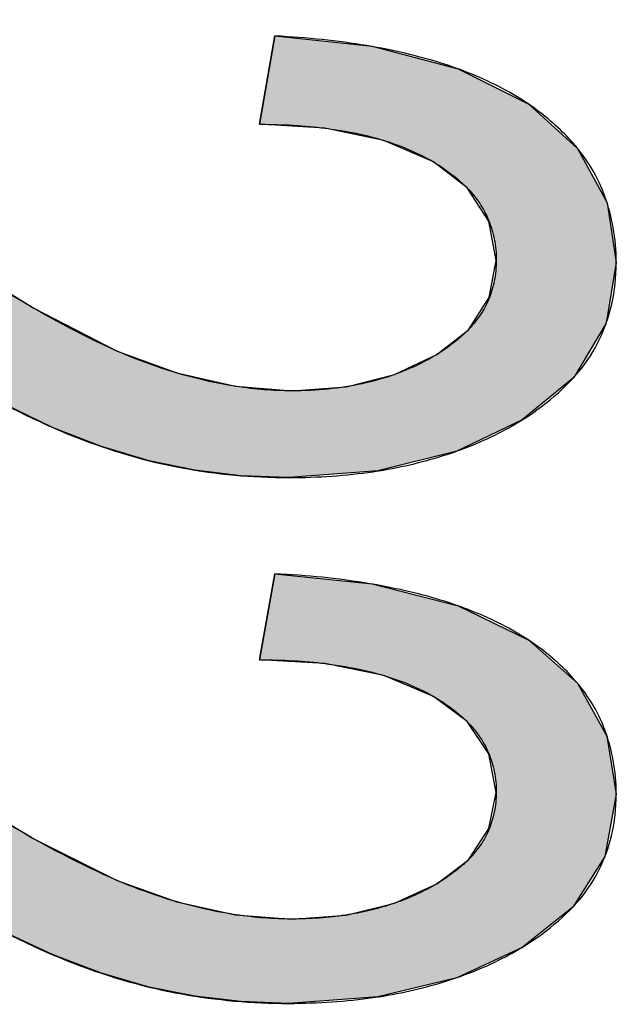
# Model space of a CAD drawing. Header units: millimetres. Extents: x -360 to -91, y -544 to -437.
# Tile 14 of 40: x -173.73 to -172.62, y -511.49 to -509.65. Entities that reach past the tile are written whole.
import ezdxf

# ---------------------------------------------------------------- set-up
doc = ezdxf.new("R2010")
doc.units = ezdxf.units.MM
doc.header["$LTSCALE"] = 16.335
doc.layers.get('0').update_dxf_attribs({"linetype": 'CONTINUOUS'})

msp = doc.modelspace()

# ---------------------------------------------------------------- hatches: boundary and pattern name
h = msp.add_hatch(color=256)
h.dxf.hatch_style = 1
h.paths.add_polyline_path([(-174.8294, -510.506), (-174.8294, -509.6509), (-174.7658, -509.6518), (-174.7031, -509.6577), (-174.7027, -509.6578), (-174.6413, -509.6689), (-174.5453, -509.6948), (-174.544, -509.6952), (-174.4469, -509.7303), (-174.3492, -509.7747), (-174.2376, -509.8366), (-174.1284, -509.9057), (-174.1268, -509.9068), (-174.0163, -509.9837), (-173.9928, -510.0006), (-173.9699, -510.0169), (-173.9472, -510.0329), (-173.9247, -510.0485), (-173.9023, -510.0638), (-173.8921, -510.0707), (-173.8621, -510.0917), (-173.8398, -510.1056), (-173.8292, -510.1126), (-173.8073, -510.1268), (-173.7856, -510.1406), (-173.7748, -510.1474), (-173.764, -510.1541), (-173.7532, -510.1607), (-173.7425, -510.1672), (-173.7317, -510.1737), (-173.721, -510.18), (-173.7103, -510.1863), (-173.7073, -510.1881), (-173.7056, -510.189), (-173.7019, -510.1911), (-173.6893, -510.1983), (-173.6767, -510.2053), (-173.6641, -510.2122), (-173.6515, -510.2189), (-173.6389, -510.2256), (-173.6263, -510.2321), (-173.6137, -510.2385), (-173.6011, -510.2448), (-173.5885, -510.251), (-173.5759, -510.257), (-173.5633, -510.263), (-173.5508, -510.2688), (-173.5404, -510.2732), (-173.5301, -510.2774), (-173.5198, -510.2816), (-173.5095, -510.2856), (-173.4992, -510.2894), (-173.489, -510.2931), (-173.4788, -510.2967), (-173.4686, -510.3002), (-173.4585, -510.3035), (-173.4484, -510.3067), (-173.4383, -510.3097), (-173.4283, -510.3126), (-173.4184, -510.3153), (-173.4085, -510.318), (-173.3986, -510.3204), (-173.3888, -510.3228), (-173.379, -510.325), (-173.3693, -510.3271), (-173.3595, -510.329), (-173.3498, -510.3309), (-173.3402, -510.3325), (-173.3306, -510.3341), (-173.3305, -510.3341), (-173.3292, -510.3343), (-173.3226, -510.3353), (-173.3159, -510.3362), (-173.3093, -510.3371), (-173.3027, -510.3379), (-173.2961, -510.3386), (-173.2896, -510.3393), (-173.2831, -510.3399), (-173.2766, -510.3404), (-173.2701, -510.3409), (-173.2636, -510.3413), (-173.2571, -510.3417), (-173.2507, -510.342), (-173.2443, -510.3422), (-173.2379, -510.3423), (-173.2315, -510.3424), (-173.2252, -510.3425), (-173.2165, -510.3424), (-173.2079, -510.3423), (-173.1993, -510.342), (-173.1909, -510.3417), (-173.1824, -510.3412), (-173.1741, -510.3406), (-173.1658, -510.34), (-173.1576, -510.3392), (-173.1494, -510.3383), (-173.1413, -510.3373), (-173.1333, -510.3362), (-173.1253, -510.335), (-173.1174, -510.3337), (-173.1096, -510.3323), (-173.1018, -510.3308), (-173.0941, -510.3292), (-173.0864, -510.3275), (-173.0788, -510.3257), (-173.0713, -510.3238), (-173.0639, -510.3217), (-173.0565, -510.3196), (-173.0492, -510.3174), (-173.042, -510.315), (-173.0348, -510.3126), (-173.0301, -510.3109), (-173.0254, -510.3091), (-173.0208, -510.3074), (-173.0162, -510.3055), (-173.0116, -510.3036), (-173.007, -510.3017), (-173.0025, -510.2997), (-172.998, -510.2977), (-172.9936, -510.2957), (-172.9892, -510.2935), (-172.9848, -510.2914), (-172.9804, -510.2892), (-172.9761, -510.2869), (-172.9718, -510.2846), (-172.9676, -510.2822), (-172.9634, -510.2799), (-172.9592, -510.2774), (-172.955, -510.2749), (-172.9515, -510.2728), (-172.9481, -510.2706), (-172.9447, -510.2684), (-172.9413, -510.2661), (-172.938, -510.2639), (-172.9348, -510.2616), (-172.9316, -510.2593), (-172.9285, -510.257), (-172.9254, -510.2546), (-172.9224, -510.2523), (-172.9194, -510.2499), (-172.9165, -510.2475), (-172.9137, -510.245), (-172.9109, -510.2426), (-172.9081, -510.2401), (-172.9055, -510.2376), (-172.9028, -510.2351), (-172.9003, -510.2326), (-172.8985, -510.2308), (-172.896, -510.2288), (-172.8947, -510.2268), (-172.8917, -510.2236), (-172.8889, -510.2204), (-172.8861, -510.2172), (-172.8834, -510.2139), (-172.8808, -510.2105), (-172.8783, -510.2072), (-172.8758, -510.2038), (-172.8735, -510.2003), (-172.8712, -510.1968), (-172.869, -510.1933), (-172.8669, -510.1897), (-172.8649, -510.186), (-172.863, -510.1823), (-172.8612, -510.1786), (-172.8595, -510.1748), (-172.8578, -510.1709), (-172.8563, -510.1669), (-172.8548, -510.1629), (-172.8534, -510.1587), (-172.8521, -510.1546), (-172.851, -510.1503), (-172.8499, -510.146), (-172.8489, -510.1417), (-172.8479, -510.1372), (-172.8471, -510.1327), (-172.8464, -510.1282), (-172.8458, -510.1236), (-172.8452, -510.119), (-172.8448, -510.1142), (-172.8444, -510.1095), (-172.8442, -510.1047), (-172.844, -510.0998), (-172.8441, -510.0947), (-172.8443, -510.0896), (-172.8446, -510.0846), (-172.845, -510.0797), (-172.8455, -510.0748), (-172.8462, -510.0699), (-172.8469, -510.0651), (-172.8478, -510.0604), (-172.8488, -510.0556), (-172.8499, -510.051), (-172.851, -510.0464), (-172.8523, -510.0418), (-172.8538, -510.0373), (-172.8553, -510.0329), (-172.8569, -510.0285), (-172.8585, -510.0244), (-172.8602, -510.0204), (-172.862, -510.0164), (-172.864, -510.0125), (-172.866, -510.0086), (-172.8681, -510.0047), (-172.8703, -510.0009), (-172.8726, -509.9972), (-172.875, -509.9934), (-172.8775, -509.9897), (-172.8801, -509.9861), (-172.8829, -509.9824), (-172.8857, -509.9788), (-172.8887, -509.9752), (-172.8917, -509.9717), (-172.8949, -509.9682), (-172.8978, -509.9651), (-172.8982, -509.9645), (-172.899, -509.9639), (-172.9003, -509.9625), (-172.9029, -509.9599), (-172.9056, -509.9573), (-172.9084, -509.9548), (-172.9112, -509.9522), (-172.9141, -509.9497), (-172.917, -509.9471), (-172.92, -509.9446), (-172.9231, -509.9421), (-172.9262, -509.9397), (-172.9294, -509.9372), (-172.9327, -509.9348), (-172.936, -509.9323), (-172.9394, -509.9299), (-172.9429, -509.9275), (-172.9464, -509.9252), (-172.9499, -509.9228), (-172.9536, -509.9205), (-172.9573, -509.9182), (-172.961, -509.9159), (-172.9674, -509.9123), (-172.9739, -509.9087), (-172.9804, -509.9053), (-172.9871, -509.902), (-172.9939, -509.8987), (-173.0007, -509.8956), (-173.0077, -509.8926), (-173.0148, -509.8896), (-173.022, -509.8868), (-173.0293, -509.884), (-173.0367, -509.8814), (-173.0443, -509.8788), (-173.0519, -509.8764), (-173.0597, -509.874), (-173.0675, -509.8718), (-173.0755, -509.8696), (-173.0836, -509.8676), (-173.0917, -509.8656), (-173.1, -509.8638), (-173.1084, -509.862), (-173.1169, -509.8603), (-173.1255, -509.8587), (-173.1341, -509.8573), (-173.1429, -509.8559), (-173.1517, -509.8546), (-173.1607, -509.8533), (-173.1632, -509.853), (-173.1635, -509.853), (-173.1637, -509.853), (-173.1704, -509.8521), (-173.1777, -509.8513), (-173.185, -509.8505), (-173.1923, -509.8498), (-173.1998, -509.8492), (-173.2072, -509.8486), (-173.2148, -509.848), (-173.2224, -509.8476), (-173.23, -509.8471), (-173.2377, -509.8468), (-173.2455, -509.8465), (-173.2533, -509.8462), (-173.2612, -509.846), (-173.2691, -509.8459), (-173.2771, -509.8458), (-173.2852, -509.8458), (-173.2567, -509.6812), (-173.086, -509.6992), (-173.0797, -509.7003), (-173.0734, -509.7014), (-173.0671, -509.7025), (-172.9175, -509.7418), (-172.9139, -509.7431), (-172.7836, -509.8083), (-172.6929, -509.8905), (-172.6925, -509.891), (-172.6377, -509.9922), (-172.6204, -510.1033), (-172.6393, -510.2165), (-172.6394, -510.2166), (-172.6996, -510.3174), (-172.796, -510.3968), (-172.9153, -510.4539), (-172.9171, -510.4546), (-172.9208, -510.4559), (-173.0648, -510.4918), (-173.0652, -510.4919), (-173.2312, -510.5042), (-173.3199, -510.5007), (-173.406, -510.4903), (-173.4062, -510.4902), (-173.4909, -510.473), (-173.5797, -510.4466), (-173.5802, -510.4463), (-173.6693, -510.4115), (-173.67, -510.4112), (-173.7597, -510.3681), (-173.8881, -510.2943), (-174.0138, -510.2145), (-174.016, -510.213), (-174.1445, -510.1258), (-174.1946, -510.091), (-174.2376, -510.0611), (-174.2677, -510.0409), (-174.2936, -510.0234), (-174.3128, -510.0105), (-174.3255, -510.0021), (-174.3305, -509.9988), (-174.3328, -509.9974), (-174.3359, -509.9953), (-174.3537, -509.9838), (-174.3715, -509.9726), (-174.3891, -509.9616), (-174.4065, -509.9509), (-174.4238, -509.9404), (-174.4316, -509.9361), (-174.4394, -509.9319), (-174.4472, -509.9277), (-174.4551, -509.9236), (-174.463, -509.9196), (-174.4709, -509.9157), (-174.4789, -509.9118), (-174.4869, -509.908), (-174.4949, -509.9043), (-174.503, -509.9006), (-174.5111, -509.897), (-174.5193, -509.8934), (-174.5275, -509.8899), (-174.5359, -509.8865), (-174.5443, -509.8831), (-174.5527, -509.8798), (-174.5612, -509.8765), (-174.5698, -509.8733), (-174.5698, -510.506)])
h.paths.add_polyline_path([(-174.8294, -511.4859), (-174.8294, -510.654), (-174.7658, -510.6549), (-174.7031, -510.6607), (-174.7027, -510.6608), (-174.6413, -510.6716), (-174.5453, -510.6968), (-174.544, -510.6972), (-174.4469, -510.7314), (-174.3492, -510.7746), (-174.2376, -510.8349), (-174.1284, -510.9021), (-174.1268, -510.9031), (-174.0163, -510.978), (-173.9928, -510.9945), (-173.9698, -511.0104), (-173.947, -511.0259), (-173.9244, -511.0412), (-173.902, -511.0561), (-173.8918, -511.0628), (-173.8621, -511.083), (-173.84, -511.0964), (-173.8294, -511.1032), (-173.8074, -511.1171), (-173.7857, -511.1306), (-173.7748, -511.1372), (-173.764, -511.1437), (-173.7533, -511.1502), (-173.7425, -511.1565), (-173.7317, -511.1628), (-173.721, -511.169), (-173.7102, -511.1751), (-173.7073, -511.1768), (-173.7056, -511.1777), (-173.7019, -511.1798), (-173.6893, -511.1867), (-173.6767, -511.1935), (-173.6641, -511.2002), (-173.6515, -511.2068), (-173.6389, -511.2133), (-173.6263, -511.2196), (-173.6137, -511.2259), (-173.6011, -511.232), (-173.5885, -511.238), (-173.5759, -511.2439), (-173.5633, -511.2496), (-173.5508, -511.2553), (-173.5404, -511.2595), (-173.5301, -511.2637), (-173.5198, -511.2677), (-173.5095, -511.2716), (-173.4992, -511.2753), (-173.489, -511.279), (-173.4788, -511.2825), (-173.4686, -511.2858), (-173.4585, -511.289), (-173.4484, -511.2921), (-173.4383, -511.2951), (-173.4283, -511.2979), (-173.4184, -511.3006), (-173.4085, -511.3031), (-173.3986, -511.3055), (-173.3888, -511.3078), (-173.379, -511.3099), (-173.3693, -511.312), (-173.3595, -511.3139), (-173.3498, -511.3156), (-173.3402, -511.3173), (-173.3306, -511.3188), (-173.3305, -511.3188), (-173.3292, -511.319), (-173.3226, -511.32), (-173.3159, -511.3209), (-173.3093, -511.3217), (-173.3027, -511.3225), (-173.2961, -511.3232), (-173.2896, -511.3238), (-173.2831, -511.3244), (-173.2766, -511.325), (-173.2701, -511.3254), (-173.2636, -511.3258), (-173.2571, -511.3262), (-173.2507, -511.3264), (-173.2443, -511.3266), (-173.2379, -511.3268), (-173.2315, -511.3269), (-173.2252, -511.3269), (-173.2186, -511.3269), (-173.2122, -511.3268), (-173.2057, -511.3267), (-173.1993, -511.3265), (-173.193, -511.3262), (-173.1866, -511.3259), (-173.1803, -511.3256), (-173.1741, -511.3251), (-173.1679, -511.3247), (-173.1617, -511.3241), (-173.1555, -511.3235), (-173.1494, -511.3229), (-173.1433, -511.3222), (-173.1373, -511.3214), (-173.1313, -511.3206), (-173.1253, -511.3196), (-173.124, -511.3195), (-173.1187, -511.3187), (-173.1132, -511.3177), (-173.1078, -511.3168), (-173.1023, -511.3157), (-173.0969, -511.3147), (-173.0916, -511.3135), (-173.0862, -511.3124), (-173.0809, -511.3111), (-173.0757, -511.3099), (-173.0704, -511.3085), (-173.0653, -511.3072), (-173.0601, -511.3057), (-173.055, -511.3043), (-173.0499, -511.3027), (-173.0448, -511.3012), (-173.0398, -511.2995), (-173.0348, -511.2979), (-173.0338, -511.2975), (-173.0289, -511.2958), (-173.0241, -511.294), (-173.0192, -511.2922), (-173.0144, -511.2903), (-173.0096, -511.2884), (-173.0048, -511.2864), (-173.0001, -511.2844), (-172.9955, -511.2823), (-172.9908, -511.2801), (-172.9862, -511.2779), (-172.9817, -511.2757), (-172.9771, -511.2734), (-172.9726, -511.2711), (-172.9682, -511.2687), (-172.9638, -511.2663), (-172.9594, -511.2638), (-172.955, -511.2612), (-172.9515, -511.2591), (-172.9481, -511.257), (-172.9447, -511.2549), (-172.9413, -511.2527), (-172.938, -511.2505), (-172.9348, -511.2483), (-172.9316, -511.2461), (-172.9285, -511.2438), (-172.9254, -511.2415), (-172.9224, -511.2392), (-172.9194, -511.2369), (-172.9165, -511.2345), (-172.9137, -511.2322), (-172.9109, -511.2298), (-172.9081, -511.2274), (-172.9055, -511.225), (-172.9028, -511.2225), (-172.9003, -511.2201), (-172.8988, -511.2187), (-172.8961, -511.2166), (-172.8947, -511.2145), (-172.8918, -511.2114), (-172.8889, -511.2083), (-172.8861, -511.2051), (-172.8834, -511.2019), (-172.8808, -511.1987), (-172.8783, -511.1954), (-172.8758, -511.1921), (-172.8735, -511.1887), (-172.8712, -511.1853), (-172.869, -511.1819), (-172.8669, -511.1784), (-172.8649, -511.1748), (-172.863, -511.1712), (-172.8612, -511.1676), (-172.8595, -511.1639), (-172.8578, -511.1601), (-172.8563, -511.1562), (-172.8548, -511.1523), (-172.8534, -511.1483), (-172.8521, -511.1442), (-172.851, -511.1401), (-172.8499, -511.1359), (-172.8489, -511.1316), (-172.8479, -511.1273), (-172.8471, -511.123), (-172.8464, -511.1186), (-172.8458, -511.1141), (-172.8452, -511.1096), (-172.8448, -511.105), (-172.8444, -511.1004), (-172.8442, -511.0957), (-172.844, -511.0909), (-172.8441, -511.086), (-172.8443, -511.0811), (-172.8446, -511.0762), (-172.845, -511.0714), (-172.8455, -511.0666), (-172.8462, -511.0619), (-172.8469, -511.0572), (-172.8478, -511.0526), (-172.8488, -511.048), (-172.8499, -511.0435), (-172.851, -511.039), (-172.8523, -511.0345), (-172.8538, -511.0302), (-172.8553, -511.0258), (-172.8569, -511.0216), (-172.8586, -511.0173), (-172.8605, -511.0132), (-172.8624, -511.0091), (-172.8645, -511.005), (-172.8666, -511.001), (-172.8689, -510.997), (-172.8713, -510.993), (-172.8739, -510.9891), (-172.8765, -510.9853), (-172.8792, -510.9815), (-172.8821, -510.9777), (-172.8851, -510.9739), (-172.8883, -510.9702), (-172.8915, -510.9665), (-172.8949, -510.9629), (-172.8971, -510.9606), (-172.8978, -510.9599), (-172.8983, -510.9591), (-172.8993, -510.9584), (-172.9019, -510.9559), (-172.9044, -510.9534), (-172.9071, -510.951), (-172.9098, -510.9486), (-172.9125, -510.9462), (-172.9153, -510.9438), (-172.9182, -510.9414), (-172.9212, -510.9391), (-172.9242, -510.9367), (-172.9272, -510.9344), (-172.9303, -510.9321), (-172.9335, -510.9298), (-172.9367, -510.9275), (-172.94, -510.9252), (-172.9434, -510.923), (-172.9468, -510.9207), (-172.9503, -510.9185), (-172.9538, -510.9163), (-172.9574, -510.9141), (-172.961, -510.912), (-172.9674, -510.9085), (-172.9739, -510.905), (-172.9804, -510.9017), (-172.9871, -510.8985), (-172.9939, -510.8953), (-173.0007, -510.8923), (-173.0077, -510.8893), (-173.0148, -510.8864), (-173.022, -510.8837), (-173.0293, -510.881), (-173.0367, -510.8784), (-173.0443, -510.8759), (-173.0519, -510.8736), (-173.0597, -510.8713), (-173.0675, -510.8691), (-173.0755, -510.867), (-173.0836, -510.865), (-173.0917, -510.8631), (-173.1, -510.8613), (-173.1084, -510.8595), (-173.1169, -510.8579), (-173.1255, -510.8564), (-173.1341, -510.8549), (-173.1429, -510.8536), (-173.1517, -510.8523), (-173.1607, -510.8511), (-173.1632, -510.8508), (-173.1635, -510.8507), (-173.1638, -510.8507), (-173.1703, -510.85), (-173.1776, -510.8491), (-173.1849, -510.8484), (-173.1923, -510.8477), (-173.1997, -510.8471), (-173.2072, -510.8465), (-173.2147, -510.846), (-173.2223, -510.8455), (-173.23, -510.8451), (-173.2377, -510.8447), (-173.2454, -510.8444), (-173.2533, -510.8442), (-173.2612, -510.844), (-173.2691, -510.8439), (-173.2771, -510.8438), (-173.2852, -510.8438), (-173.2567, -510.6835), (-173.0865, -510.701), (-173.08, -510.702), (-173.0735, -510.7031), (-173.0667, -510.7043), (-172.9176, -510.7425), (-172.9138, -510.7438), (-172.7836, -510.8073), (-172.6932, -510.8869), (-172.6924, -510.8879), (-172.6378, -510.9862), (-172.6204, -511.0944), (-172.6417, -511.2106), (-172.7015, -511.3047), (-172.796, -511.3797), (-172.915, -511.4352), (-172.9171, -511.4359), (-172.9212, -511.4373), (-173.0647, -511.4721), (-173.0654, -511.4722), (-173.2312, -511.4842), (-173.3199, -511.4807), (-173.406, -511.4706), (-173.4062, -511.4706), (-173.4909, -511.4538), (-173.5797, -511.4281), (-173.5802, -511.4279), (-173.6693, -511.394), (-173.67, -511.3937), (-173.7597, -511.3518), (-173.8881, -511.2801), (-174.0138, -511.2025), (-174.016, -511.201), (-174.1445, -511.1162), (-174.1944, -511.0825), (-174.2376, -511.0533), (-174.2677, -511.0337), (-174.2936, -511.0166), (-174.3128, -511.0041), (-174.3255, -510.9959), (-174.3305, -510.9927), (-174.3328, -510.9913), (-174.3359, -510.9893), (-174.3537, -510.9781), (-174.3715, -510.9672), (-174.3891, -510.9565), (-174.4065, -510.9461), (-174.4238, -510.9359), (-174.4316, -510.9317), (-174.4394, -510.9276), (-174.4472, -510.9235), (-174.4551, -510.9195), (-174.463, -510.9156), (-174.4709, -510.9118), (-174.4789, -510.908), (-174.4869, -510.9043), (-174.4949, -510.9007), (-174.503, -510.8971), (-174.5111, -510.8936), (-174.5193, -510.8901), (-174.5275, -510.8867), (-174.5359, -510.8834), (-174.5443, -510.8801), (-174.5527, -510.8769), (-174.5612, -510.8737), (-174.5698, -510.8706), (-174.5698, -511.4859)])
h.paths.add_polyline_path([(-173.8918, -511.0628), (-173.8762, -511.0731), (-173.8543, -511.0873), (-173.84, -511.0964), (-173.8621, -511.083)])

# ---------------------------------------------------------------- linework, layer by layer
at = {"color": 7, "linetype": 'Continuous'}
for p, q in [((-173.2852, -509.8458), (-173.2567, -509.6812)), ((-173.2567, -509.6812), (-173.2852, -509.8458)), ((-173.0797, -509.7003), (-173.086, -509.6992)), ((-173.0734, -509.7014), (-173.0797, -509.7003)), ((-173.0669, -509.7025), (-173.0734, -509.7014)), ((-173.2852, -510.8438), (-173.2567, -510.6835)), ((-173.2567, -510.6835), (-173.2852, -510.8438)), ((-173.08, -510.702), (-173.0865, -510.701)), ((-173.0735, -510.7031), (-173.08, -510.702)), ((-173.0665, -510.7044), (-173.0735, -510.7031)), ((-172.7836, -510.8073), (-172.6926, -510.8874))]:
    msp.add_line(p, q, dxfattribs=at)
for points in [[(-173.2567, -509.6812), (-173.0755, -509.7003), (-172.9153, -509.7424), (-172.7836, -509.8083)], [(-173.086, -509.6992), (-173.096, -509.6975), (-173.1061, -509.696), (-173.1163, -509.6945), (-173.1265, -509.693), (-173.1369, -509.6917), (-173.1473, -509.6904), (-173.1579, -509.6891), (-173.1685, -509.688), (-173.1792, -509.6869), (-173.19, -509.6859), (-173.2009, -509.6849), (-173.2119, -509.684), (-173.2229, -509.6832), (-173.2341, -509.6825), (-173.2453, -509.6818), (-173.2567, -509.6812)], [(-172.9175, -509.7418), (-172.9251, -509.7391), (-172.9328, -509.7365), (-172.9406, -509.7339), (-172.9484, -509.7314), (-172.9564, -509.7289), (-172.9644, -509.7266), (-172.9725, -509.7242), (-172.9807, -509.722), (-172.989, -509.7198), (-172.9973, -509.7176), (-173.0057, -509.7155), (-173.0142, -509.7135), (-173.0228, -509.7115), (-173.0315, -509.7096), (-173.0402, -509.7078), (-173.049, -509.706), (-173.0579, -509.7042), (-173.0669, -509.7025)], [(-172.7836, -509.8083), (-172.7896, -509.8043), (-172.7956, -509.8005), (-172.8018, -509.7966), (-172.808, -509.7929), (-172.8143, -509.7892), (-172.8207, -509.7855), (-172.8272, -509.782), (-172.8338, -509.7784), (-172.8404, -509.775), (-172.8471, -509.7716), (-172.854, -509.7683), (-172.8609, -509.765), (-172.8679, -509.7618), (-172.8749, -509.7587), (-172.8821, -509.7556), (-172.8894, -509.7526), (-172.8967, -509.7496), (-172.9041, -509.7467), (-172.9116, -509.7439), (-172.9175, -509.7418)], [(-172.7836, -509.8083), (-172.6926, -509.8907), (-172.6377, -509.9922), (-172.6204, -510.1033)], [(-172.693, -509.8904), (-172.6966, -509.886), (-172.7003, -509.8817), (-172.7041, -509.8773), (-172.708, -509.873), (-172.7121, -509.8688), (-172.7162, -509.8645), (-172.7204, -509.8603), (-172.7247, -509.8561), (-172.7291, -509.852), (-172.7335, -509.8478), (-172.7381, -509.8437), (-172.7428, -509.8397), (-172.7476, -509.8356), (-172.7524, -509.8316), (-172.7574, -509.8277), (-172.7625, -509.8237), (-172.7676, -509.8198), (-172.7728, -509.8159), (-172.7782, -509.8121), (-172.7836, -509.8083)], [(-173.2852, -509.8458), (-173.2771, -509.8458), (-173.2691, -509.8459), (-173.2612, -509.846), (-173.2533, -509.8462), (-173.2455, -509.8465), (-173.2377, -509.8468), (-173.23, -509.8471), (-173.2224, -509.8476), (-173.2148, -509.848), (-173.2072, -509.8486), (-173.1998, -509.8492), (-173.1923, -509.8498), (-173.185, -509.8505), (-173.1777, -509.8513), (-173.1704, -509.8521), (-173.1632, -509.853)], [(-172.961, -509.9159), (-173.0537, -509.8759), (-173.1635, -509.853), (-173.2852, -509.8458)], [(-173.1632, -509.853), (-173.1607, -509.8533), (-173.1517, -509.8546), (-173.1429, -509.8559), (-173.1341, -509.8573), (-173.1255, -509.8587), (-173.1169, -509.8603), (-173.1084, -509.862), (-173.1, -509.8638), (-173.0917, -509.8656), (-173.0836, -509.8676), (-173.0755, -509.8696), (-173.0675, -509.8718), (-173.0597, -509.874), (-173.0519, -509.8764), (-173.0443, -509.8788), (-173.0367, -509.8814), (-173.0293, -509.884), (-173.022, -509.8868), (-173.0148, -509.8896), (-173.0077, -509.8926), (-173.0007, -509.8956), (-172.9939, -509.8987), (-172.9871, -509.902), (-172.9804, -509.9053), (-172.9739, -509.9087), (-172.9674, -509.9123), (-172.961, -509.9159)], [(-172.6204, -510.1033), (-172.6206, -510.095), (-172.6209, -510.0867), (-172.6214, -510.0785), (-172.622, -510.0704), (-172.6228, -510.0623), (-172.6238, -510.0544), (-172.6249, -510.0466), (-172.6261, -510.0388), (-172.6276, -510.0312), (-172.6291, -510.0236), (-172.6308, -510.0161), (-172.6327, -510.0088), (-172.6347, -510.0015), (-172.6368, -509.9943), (-172.6391, -509.9872), (-172.6416, -509.9803), (-172.6441, -509.9734), (-172.6469, -509.9666), (-172.6498, -509.9599), (-172.6528, -509.9533), (-172.656, -509.9468), (-172.6594, -509.9404), (-172.6629, -509.934), (-172.6666, -509.9277), (-172.6704, -509.9215), (-172.6745, -509.9154), (-172.6786, -509.9093), (-172.683, -509.9032), (-172.6875, -509.8972), (-172.6922, -509.8913), (-172.693, -509.8904)], [(-172.961, -509.9159), (-172.9573, -509.9182), (-172.9536, -509.9205), (-172.9499, -509.9228), (-172.9464, -509.9252), (-172.9429, -509.9275), (-172.9394, -509.9299), (-172.936, -509.9323), (-172.9327, -509.9348), (-172.9294, -509.9372), (-172.9262, -509.9397), (-172.9231, -509.9421), (-172.92, -509.9446), (-172.917, -509.9471), (-172.9141, -509.9497), (-172.9112, -509.9522), (-172.9084, -509.9548), (-172.9056, -509.9573), (-172.9029, -509.9599), (-172.9003, -509.9625), (-172.8978, -509.9652)], [(-172.844, -510.0998), (-172.8581, -510.0262), (-172.8982, -509.9645), (-172.961, -509.9159)], [(-172.8978, -509.9652), (-172.8949, -509.9682), (-172.8917, -509.9717), (-172.8887, -509.9752), (-172.8857, -509.9788), (-172.8829, -509.9824), (-172.8801, -509.9861), (-172.8775, -509.9897), (-172.875, -509.9934), (-172.8726, -509.9972), (-172.8703, -510.0009), (-172.8681, -510.0047), (-172.866, -510.0086), (-172.864, -510.0125), (-172.862, -510.0164), (-172.8602, -510.0204), (-172.8585, -510.0244), (-172.8569, -510.0285), (-172.8553, -510.0329), (-172.8538, -510.0373), (-172.8523, -510.0418), (-172.851, -510.0464), (-172.8499, -510.051), (-172.8488, -510.0556), (-172.8478, -510.0604), (-172.8469, -510.0651), (-172.8462, -510.0699), (-172.8455, -510.0748), (-172.845, -510.0797), (-172.8446, -510.0846), (-172.8443, -510.0896), (-172.8441, -510.0947), (-172.844, -510.0998)], [(-174.0163, -509.9837), (-173.8621, -510.0917), (-173.7073, -510.1881), (-173.5508, -510.2688)], [(-172.955, -510.2749), (-172.896, -510.2288), (-172.8576, -510.1687), (-172.844, -510.0998)], [(-172.844, -510.0998), (-172.8442, -510.1047), (-172.8444, -510.1095), (-172.8448, -510.1142), (-172.8452, -510.119), (-172.8458, -510.1236), (-172.8464, -510.1282), (-172.8471, -510.1327), (-172.8479, -510.1372), (-172.8489, -510.1417), (-172.8499, -510.146), (-172.851, -510.1503), (-172.8521, -510.1546), (-172.8534, -510.1587), (-172.8548, -510.1629), (-172.8563, -510.1669), (-172.8578, -510.1709), (-172.8595, -510.1748), (-172.8612, -510.1786), (-172.863, -510.1823), (-172.8649, -510.186), (-172.8669, -510.1897), (-172.869, -510.1933), (-172.8712, -510.1968), (-172.8735, -510.2003), (-172.8758, -510.2038), (-172.8783, -510.2072), (-172.8808, -510.2105), (-172.8834, -510.2139), (-172.8861, -510.2172), (-172.8889, -510.2204), (-172.8917, -510.2236), (-172.8947, -510.2268)], [(-172.6204, -510.1033), (-172.6394, -510.2166), (-172.6996, -510.3174), (-172.796, -510.3968)], [(-172.796, -510.3968), (-172.7866, -510.3907), (-172.7775, -510.3845), (-172.7686, -510.3782), (-172.76, -510.3719), (-172.7517, -510.3655), (-172.7436, -510.3591), (-172.7359, -510.3526), (-172.7283, -510.346), (-172.7211, -510.3394), (-172.7142, -510.3327), (-172.7075, -510.3259), (-172.7011, -510.3191), (-172.695, -510.3123), (-172.6892, -510.3054), (-172.6836, -510.2984), (-172.6784, -510.2914), (-172.6734, -510.2843), (-172.6686, -510.2771), (-172.6642, -510.2698), (-172.6599, -510.2625), (-172.6559, -510.2551), (-172.6522, -510.2476), (-172.6486, -510.24), (-172.6453, -510.2323), (-172.6422, -510.2244), (-172.6393, -510.2165), (-172.6364, -510.2078), (-172.6337, -510.1989), (-172.6312, -510.1899), (-172.629, -510.1808), (-172.6271, -510.1716), (-172.6253, -510.1622), (-172.6239, -510.1527), (-172.6227, -510.143), (-172.6217, -510.1333), (-172.621, -510.1234), (-172.6206, -510.1134), (-172.6204, -510.1033)], [(-173.7103, -510.1863), (-173.721, -510.18), (-173.7317, -510.1737), (-173.7425, -510.1672), (-173.7532, -510.1607), (-173.764, -510.1541), (-173.7748, -510.1474), (-173.7856, -510.1406)], [(-173.5508, -510.2688), (-173.5633, -510.263), (-173.5759, -510.257), (-173.5885, -510.251), (-173.6011, -510.2448), (-173.6137, -510.2385), (-173.6263, -510.2321), (-173.6389, -510.2256), (-173.6515, -510.2189), (-173.6641, -510.2122), (-173.6767, -510.2053), (-173.6893, -510.1983), (-173.7019, -510.1911), (-173.7103, -510.1863)], [(-172.8947, -510.2268), (-172.8953, -510.2275), (-172.8977, -510.23), (-172.9003, -510.2326), (-172.9028, -510.2351), (-172.9055, -510.2376), (-172.9081, -510.2401), (-172.9109, -510.2426), (-172.9137, -510.245), (-172.9165, -510.2475), (-172.9194, -510.2499), (-172.9224, -510.2523), (-172.9254, -510.2546), (-172.9285, -510.257), (-172.9316, -510.2593), (-172.9348, -510.2616), (-172.938, -510.2639), (-172.9413, -510.2661), (-172.9447, -510.2684), (-172.9481, -510.2706), (-172.9515, -510.2728), (-172.955, -510.2749)], [(-173.3306, -510.3341), (-173.3402, -510.3325), (-173.3498, -510.3309), (-173.3595, -510.329), (-173.3693, -510.3271), (-173.379, -510.325), (-173.3888, -510.3228), (-173.3986, -510.3204), (-173.4085, -510.318), (-173.4184, -510.3153), (-173.4283, -510.3126), (-173.4383, -510.3097), (-173.4484, -510.3067), (-173.4585, -510.3035), (-173.4686, -510.3002), (-173.4788, -510.2967), (-173.489, -510.2931), (-173.4992, -510.2894), (-173.5095, -510.2856), (-173.5198, -510.2816), (-173.5301, -510.2774), (-173.5404, -510.2732), (-173.5508, -510.2688)], [(-173.5508, -510.2688), (-173.4397, -510.3093), (-173.3304, -510.3341), (-173.2252, -510.3425)], [(-173.2252, -510.3425), (-173.1241, -510.3348), (-173.0338, -510.3122), (-172.955, -510.2749)], [(-172.955, -510.2749), (-172.9592, -510.2774), (-172.9634, -510.2799), (-172.9676, -510.2822), (-172.9718, -510.2846), (-172.9761, -510.2869), (-172.9804, -510.2892), (-172.9848, -510.2914), (-172.9892, -510.2935), (-172.9936, -510.2957), (-172.998, -510.2977), (-173.0025, -510.2997), (-173.007, -510.3017), (-173.0116, -510.3036), (-173.0162, -510.3055), (-173.0208, -510.3074), (-173.0254, -510.3091), (-173.0301, -510.3109), (-173.0348, -510.3126)], [(-173.0348, -510.3126), (-173.042, -510.315), (-173.0492, -510.3174), (-173.0565, -510.3196), (-173.0639, -510.3217), (-173.0713, -510.3238), (-173.0788, -510.3257), (-173.0864, -510.3275), (-173.0941, -510.3292), (-173.1018, -510.3308), (-173.1096, -510.3323), (-173.1174, -510.3337), (-173.1253, -510.335), (-173.1333, -510.3362), (-173.1413, -510.3373), (-173.1494, -510.3383), (-173.1576, -510.3392), (-173.1658, -510.34), (-173.1741, -510.3406), (-173.1824, -510.3412), (-173.1909, -510.3417), (-173.1993, -510.342), (-173.2079, -510.3423), (-173.2165, -510.3424), (-173.2252, -510.3425)], [(-173.2252, -510.3425), (-173.2315, -510.3424), (-173.2379, -510.3423), (-173.2443, -510.3422), (-173.2507, -510.342), (-173.2571, -510.3417), (-173.2636, -510.3413), (-173.2701, -510.3409), (-173.2766, -510.3404), (-173.2831, -510.3399), (-173.2896, -510.3393), (-173.2961, -510.3386), (-173.3027, -510.3379), (-173.3093, -510.3371), (-173.3159, -510.3362), (-173.3226, -510.3353), (-173.3292, -510.3343), (-173.3306, -510.3341)], [(-173.4909, -510.473), (-173.5802, -510.4463), (-173.67, -510.4112), (-173.7597, -510.3681)], [(-173.7597, -510.3681), (-173.7468, -510.3748), (-173.7338, -510.3813), (-173.7209, -510.3877), (-173.708, -510.3939), (-173.6951, -510.3999), (-173.6822, -510.4058), (-173.6693, -510.4115), (-173.6565, -510.417), (-173.6436, -510.4224), (-173.6308, -510.4276), (-173.618, -510.4326), (-173.6052, -510.4374), (-173.5925, -510.4421), (-173.5797, -510.4466), (-173.567, -510.4509), (-173.5543, -510.455), (-173.5416, -510.459), (-173.5289, -510.4627), (-173.5162, -510.4663), (-173.5035, -510.4697), (-173.4909, -510.473)], [(-172.796, -510.3968), (-172.9178, -510.4551), (-173.0651, -510.4919), (-173.2312, -510.5042)], [(-172.921, -510.456), (-172.9171, -510.4546), (-172.9097, -510.4519), (-172.9024, -510.4491), (-172.8951, -510.4463), (-172.888, -510.4435), (-172.8809, -510.4406), (-172.8739, -510.4376), (-172.867, -510.4345), (-172.8601, -510.4314), (-172.8534, -510.4282), (-172.8467, -510.425), (-172.8401, -510.4217), (-172.8336, -510.4183), (-172.8271, -510.4149), (-172.8207, -510.4114), (-172.8144, -510.4078), (-172.8082, -510.4042), (-172.802, -510.4005), (-172.796, -510.3968)], [(-173.0648, -510.4918), (-173.0631, -510.4915), (-173.0546, -510.4901), (-173.0462, -510.4887), (-173.0379, -510.4871), (-173.0296, -510.4855), (-173.0214, -510.4838), (-173.0133, -510.4821), (-173.0052, -510.4803), (-172.9972, -510.4784), (-172.9893, -510.4764), (-172.9814, -510.4744), (-172.9736, -510.4723), (-172.9659, -510.4702), (-172.9582, -510.4679), (-172.9506, -510.4657), (-172.9431, -510.4633), (-172.9356, -510.4609), (-172.9283, -510.4585), (-172.921, -510.456)], [(-173.2312, -510.5042), (-173.3199, -510.5007), (-173.4062, -510.4902), (-173.4909, -510.473)], [(-173.4909, -510.473), (-173.4789, -510.4759), (-173.4668, -510.4786), (-173.4547, -510.4812), (-173.4425, -510.4837), (-173.4304, -510.486), (-173.4182, -510.4882), (-173.406, -510.4903), (-173.3938, -510.4922), (-173.3816, -510.494), (-173.3693, -510.4956), (-173.357, -510.4971), (-173.3447, -510.4984), (-173.3323, -510.4996), (-173.3198, -510.5007), (-173.3073, -510.5016), (-173.2948, -510.5024), (-173.2821, -510.5031), (-173.2695, -510.5036), (-173.2568, -510.5039), (-173.244, -510.5041), (-173.2312, -510.5042)], [(-173.2312, -510.5042), (-173.2208, -510.5042), (-173.2105, -510.504), (-173.2002, -510.5038), (-173.1901, -510.5035), (-173.18, -510.5031), (-173.17, -510.5026), (-173.1601, -510.502), (-173.1502, -510.5014), (-173.1404, -510.5007), (-173.1307, -510.4998), (-173.1211, -510.499), (-173.1115, -510.498), (-173.102, -510.4969), (-173.0926, -510.4958), (-173.0833, -510.4945), (-173.074, -510.4932), (-173.0648, -510.4918)], [(-173.2567, -510.6835), (-173.0755, -510.7021), (-172.9153, -510.7431), (-172.7836, -510.8073)], [(-173.0865, -510.701), (-173.0964, -510.6994), (-173.1065, -510.6979), (-173.1167, -510.6964), (-173.1269, -510.695), (-173.1372, -510.6937), (-173.1476, -510.6924), (-173.1581, -510.6912), (-173.1687, -510.6901), (-173.1794, -510.6891), (-173.1902, -510.6881), (-173.201, -510.6871), (-173.212, -510.6863), (-173.223, -510.6855), (-173.2341, -510.6848), (-173.2454, -510.6841), (-173.2567, -510.6835)], [(-172.9176, -510.7425), (-172.9251, -510.7399), (-172.9328, -510.7373), (-172.9406, -510.7348), (-172.9484, -510.7324), (-172.9563, -510.73), (-172.9643, -510.7277), (-172.9724, -510.7255), (-172.9806, -510.7233), (-172.9888, -510.7211), (-172.9971, -510.719), (-173.0055, -510.717), (-173.014, -510.715), (-173.0226, -510.7131), (-173.0312, -510.7113), (-173.0399, -510.7095), (-173.0487, -510.7077), (-173.0575, -510.706), (-173.0665, -510.7044)], [(-172.7836, -510.8073), (-172.7896, -510.8034), (-172.7956, -510.7997), (-172.8018, -510.7959), (-172.808, -510.7923), (-172.8143, -510.7887), (-172.8207, -510.7851), (-172.8272, -510.7816), (-172.8338, -510.7782), (-172.8404, -510.7749), (-172.8471, -510.7716), (-172.854, -510.7683), (-172.8609, -510.7651), (-172.8679, -510.762), (-172.8749, -510.759), (-172.8821, -510.756), (-172.8894, -510.753), (-172.8967, -510.7502), (-172.9041, -510.7473), (-172.9116, -510.7446), (-172.9176, -510.7425)], [(-172.6932, -510.8869), (-172.6968, -510.8827), (-172.7005, -510.8785), (-172.7043, -510.8743), (-172.7082, -510.8701), (-172.7122, -510.8659), (-172.7163, -510.8618), (-172.7205, -510.8577), (-172.7248, -510.8537), (-172.7292, -510.8496), (-172.7337, -510.8456), (-172.7383, -510.8417), (-172.7429, -510.8377), (-172.7477, -510.8338), (-172.7525, -510.8299), (-172.7575, -510.8261), (-172.7625, -510.8222), (-172.7676, -510.8184), (-172.7729, -510.8147), (-172.7782, -510.811), (-172.7836, -510.8073)], [(-173.2852, -510.8438), (-173.2771, -510.8438), (-173.2691, -510.8439), (-173.2612, -510.844), (-173.2533, -510.8442), (-173.2454, -510.8444), (-173.2377, -510.8447), (-173.23, -510.8451), (-173.2223, -510.8455), (-173.2147, -510.846), (-173.2072, -510.8465), (-173.1997, -510.8471), (-173.1923, -510.8477), (-173.1849, -510.8484), (-173.1776, -510.8491), (-173.1703, -510.85), (-173.1631, -510.8508)], [(-172.961, -510.912), (-173.0537, -510.8731), (-173.1635, -510.8507), (-173.2852, -510.8438)], [(-173.1631, -510.8508), (-173.1607, -510.8511), (-173.1517, -510.8523), (-173.1429, -510.8536), (-173.1341, -510.8549), (-173.1255, -510.8564), (-173.1169, -510.8579), (-173.1084, -510.8595), (-173.1, -510.8613), (-173.0917, -510.8631), (-173.0836, -510.865), (-173.0755, -510.867), (-173.0675, -510.8691), (-173.0597, -510.8713), (-173.0519, -510.8736), (-173.0443, -510.8759), (-173.0367, -510.8784), (-173.0293, -510.881), (-173.022, -510.8837), (-173.0148, -510.8864), (-173.0077, -510.8893), (-173.0007, -510.8923), (-172.9939, -510.8953), (-172.9871, -510.8985), (-172.9804, -510.9017), (-172.9739, -510.905), (-172.9674, -510.9085), (-172.961, -510.912)], [(-172.6204, -511.0944), (-172.6206, -511.0862), (-172.6209, -511.0782), (-172.6214, -511.0702), (-172.622, -511.0623), (-172.6228, -511.0545), (-172.6238, -511.0468), (-172.6249, -511.0392), (-172.6261, -511.0316), (-172.6276, -511.0242), (-172.6291, -511.0168), (-172.6308, -511.0095), (-172.6327, -511.0024), (-172.6347, -510.9953), (-172.6368, -510.9883), (-172.6391, -510.9814), (-172.6416, -510.9747), (-172.6441, -510.968), (-172.6469, -510.9614), (-172.6498, -510.9549), (-172.6528, -510.9484), (-172.656, -510.9421), (-172.6594, -510.9358), (-172.6629, -510.9297), (-172.6666, -510.9235), (-172.6704, -510.9175), (-172.6745, -510.9115), (-172.6786, -510.9056), (-172.683, -510.8997), (-172.6875, -510.8938), (-172.6922, -510.8881), (-172.6932, -510.8869)], [(-172.6926, -510.8874), (-172.6378, -510.9862), (-172.6204, -511.0944)], [(-172.961, -510.912), (-172.9574, -510.9141), (-172.9538, -510.9163), (-172.9503, -510.9185), (-172.9468, -510.9207), (-172.9434, -510.923), (-172.94, -510.9252), (-172.9367, -510.9275), (-172.9335, -510.9298), (-172.9303, -510.9321), (-172.9272, -510.9344), (-172.9242, -510.9367), (-172.9212, -510.9391), (-172.9182, -510.9414), (-172.9153, -510.9438), (-172.9125, -510.9462), (-172.9098, -510.9486), (-172.9071, -510.951), (-172.9044, -510.9534), (-172.9019, -510.9559), (-172.8993, -510.9584)], [(-172.844, -511.0909), (-172.8581, -511.0193), (-172.8983, -510.9591), (-172.961, -510.912)], [(-172.8993, -510.9584), (-172.8971, -510.9606), (-172.8949, -510.9629), (-172.8915, -510.9665), (-172.8883, -510.9702), (-172.8851, -510.9739), (-172.8821, -510.9777), (-172.8792, -510.9815), (-172.8765, -510.9853), (-172.8739, -510.9891), (-172.8713, -510.993), (-172.8689, -510.997), (-172.8666, -511.001), (-172.8645, -511.005), (-172.8624, -511.0091), (-172.8605, -511.0132), (-172.8586, -511.0173), (-172.8569, -511.0216), (-172.8553, -511.0258), (-172.8538, -511.0302), (-172.8523, -511.0345), (-172.851, -511.039), (-172.8499, -511.0435), (-172.8488, -511.048), (-172.8478, -511.0526), (-172.8469, -511.0572), (-172.8462, -511.0619), (-172.8455, -511.0666), (-172.845, -511.0714), (-172.8446, -511.0762), (-172.8443, -511.0811), (-172.8441, -511.086), (-172.844, -511.0909)], [(-174.0163, -510.978), (-173.8621, -511.083), (-173.7073, -511.1768), (-173.5508, -511.2553)], [(-172.955, -511.2612), (-172.8961, -511.2166), (-172.8577, -511.1581), (-172.844, -511.0909)], [(-172.844, -511.0909), (-172.8442, -511.0957), (-172.8444, -511.1004), (-172.8448, -511.105), (-172.8452, -511.1096), (-172.8458, -511.1141), (-172.8464, -511.1186), (-172.8471, -511.123), (-172.8479, -511.1273), (-172.8489, -511.1316), (-172.8499, -511.1359), (-172.851, -511.1401), (-172.8521, -511.1442), (-172.8534, -511.1483), (-172.8548, -511.1523), (-172.8563, -511.1562), (-172.8578, -511.1601), (-172.8595, -511.1639), (-172.8612, -511.1676), (-172.863, -511.1712), (-172.8649, -511.1748), (-172.8669, -511.1784), (-172.869, -511.1819), (-172.8712, -511.1853), (-172.8735, -511.1887), (-172.8758, -511.1921), (-172.8783, -511.1954), (-172.8808, -511.1987), (-172.8834, -511.2019), (-172.8861, -511.2051), (-172.8889, -511.2083), (-172.8918, -511.2114), (-172.8947, -511.2145)], [(-172.6204, -511.0944), (-172.6417, -511.2106), (-172.7015, -511.3047), (-172.796, -511.3797)], [(-172.796, -511.3797), (-172.7866, -511.3738), (-172.7775, -511.3678), (-172.7686, -511.3617), (-172.76, -511.3556), (-172.7517, -511.3494), (-172.7436, -511.3431), (-172.7359, -511.3368), (-172.7283, -511.3304), (-172.7211, -511.3239), (-172.7142, -511.3174), (-172.7075, -511.3109), (-172.7011, -511.3042), (-172.695, -511.2976), (-172.6892, -511.2909), (-172.6836, -511.2841), (-172.6784, -511.2772), (-172.6734, -511.2703), (-172.6686, -511.2634), (-172.6642, -511.2563), (-172.6599, -511.2492), (-172.6559, -511.242), (-172.6522, -511.2347), (-172.6486, -511.2273), (-172.6453, -511.2198), (-172.6422, -511.2122), (-172.6393, -511.2045), (-172.6364, -511.196), (-172.6337, -511.1874), (-172.6312, -511.1786), (-172.629, -511.1697), (-172.6271, -511.1607), (-172.6253, -511.1516), (-172.6239, -511.1424), (-172.6227, -511.133), (-172.6217, -511.1235), (-172.621, -511.1139), (-172.6206, -511.1042), (-172.6204, -511.0944)], [(-173.7102, -511.1751), (-173.721, -511.169), (-173.7317, -511.1628), (-173.7425, -511.1565), (-173.7533, -511.1502), (-173.764, -511.1437), (-173.7748, -511.1372), (-173.7857, -511.1306)], [(-173.5508, -511.2553), (-173.5633, -511.2496), (-173.5759, -511.2439), (-173.5885, -511.238), (-173.6011, -511.232), (-173.6137, -511.2259), (-173.6263, -511.2196), (-173.6389, -511.2133), (-173.6515, -511.2068), (-173.6641, -511.2002), (-173.6767, -511.1935), (-173.6893, -511.1867), (-173.7019, -511.1798), (-173.7102, -511.1751)], [(-172.8947, -511.2145), (-172.8953, -511.2151), (-172.8977, -511.2176), (-172.9003, -511.2201), (-172.9028, -511.2225), (-172.9055, -511.225), (-172.9081, -511.2274), (-172.9109, -511.2298), (-172.9137, -511.2322), (-172.9165, -511.2345), (-172.9194, -511.2369), (-172.9224, -511.2392), (-172.9254, -511.2415), (-172.9285, -511.2438), (-172.9316, -511.2461), (-172.9348, -511.2483), (-172.938, -511.2505), (-172.9413, -511.2527), (-172.9447, -511.2549), (-172.9481, -511.257), (-172.9515, -511.2591), (-172.955, -511.2612)], [(-173.3306, -511.3188), (-173.3402, -511.3173), (-173.3498, -511.3156), (-173.3595, -511.3139), (-173.3693, -511.312), (-173.379, -511.3099), (-173.3888, -511.3078), (-173.3986, -511.3055), (-173.4085, -511.3031), (-173.4184, -511.3006), (-173.4283, -511.2979), (-173.4383, -511.2951), (-173.4484, -511.2921), (-173.4585, -511.289), (-173.4686, -511.2858), (-173.4788, -511.2825), (-173.489, -511.279), (-173.4992, -511.2753), (-173.5095, -511.2716), (-173.5198, -511.2677), (-173.5301, -511.2637), (-173.5404, -511.2595), (-173.5508, -511.2553)], [(-173.5508, -511.2553), (-173.4397, -511.2946), (-173.3304, -511.3188), (-173.2252, -511.3269)], [(-173.2252, -511.3269), (-173.1241, -511.3195), (-173.0338, -511.2975), (-172.955, -511.2612)], [(-172.955, -511.2612), (-172.9594, -511.2638), (-172.9638, -511.2663), (-172.9682, -511.2687), (-172.9726, -511.2711), (-172.9771, -511.2734), (-172.9817, -511.2757), (-172.9862, -511.2779), (-172.9908, -511.2801), (-172.9955, -511.2823), (-173.0001, -511.2844), (-173.0048, -511.2864), (-173.0096, -511.2884), (-173.0144, -511.2903), (-173.0192, -511.2922), (-173.0241, -511.294), (-173.0289, -511.2958), (-173.0339, -511.2975)], [(-173.0339, -511.2975), (-173.0348, -511.2979), (-173.0398, -511.2995), (-173.0448, -511.3012), (-173.0499, -511.3027), (-173.055, -511.3043), (-173.0601, -511.3057), (-173.0653, -511.3072), (-173.0704, -511.3085), (-173.0757, -511.3099), (-173.0809, -511.3111), (-173.0862, -511.3124), (-173.0916, -511.3135), (-173.0969, -511.3147), (-173.1023, -511.3157), (-173.1078, -511.3168), (-173.1132, -511.3177), (-173.1187, -511.3187), (-173.1242, -511.3195)], [(-173.2252, -511.3269), (-173.2315, -511.3269), (-173.2379, -511.3268), (-173.2443, -511.3266), (-173.2507, -511.3264), (-173.2571, -511.3262), (-173.2636, -511.3258), (-173.2701, -511.3254), (-173.2766, -511.325), (-173.2831, -511.3244), (-173.2896, -511.3238), (-173.2961, -511.3232), (-173.3027, -511.3225), (-173.3093, -511.3217), (-173.3159, -511.3209), (-173.3226, -511.32), (-173.3292, -511.319), (-173.3306, -511.3188)], [(-173.1242, -511.3195), (-173.1253, -511.3197), (-173.1313, -511.3206), (-173.1373, -511.3214), (-173.1433, -511.3222), (-173.1494, -511.3229), (-173.1555, -511.3235), (-173.1617, -511.3241), (-173.1679, -511.3247), (-173.1741, -511.3251), (-173.1803, -511.3256), (-173.1866, -511.3259), (-173.193, -511.3262), (-173.1993, -511.3265), (-173.2057, -511.3267), (-173.2122, -511.3268), (-173.2186, -511.3269), (-173.2252, -511.3269)], [(-173.4909, -511.4538), (-173.5802, -511.4279), (-173.67, -511.3937), (-173.7597, -511.3518)], [(-173.7597, -511.3518), (-173.7468, -511.3584), (-173.7338, -511.3647), (-173.7209, -511.3709), (-173.708, -511.3769), (-173.6951, -511.3828), (-173.6822, -511.3885), (-173.6693, -511.394), (-173.6565, -511.3994), (-173.6436, -511.4046), (-173.6308, -511.4096), (-173.618, -511.4145), (-173.6052, -511.4192), (-173.5925, -511.4238), (-173.5797, -511.4281), (-173.567, -511.4323), (-173.5543, -511.4363), (-173.5416, -511.4402), (-173.5289, -511.4438), (-173.5162, -511.4473), (-173.5035, -511.4506), (-173.4909, -511.4538)], [(-172.796, -511.3797), (-172.9179, -511.4365), (-173.0651, -511.4722), (-173.2312, -511.4842)], [(-172.9214, -511.4374), (-172.9171, -511.4359), (-172.9097, -511.4333), (-172.9024, -511.4306), (-172.8951, -511.4279), (-172.888, -511.4251), (-172.8809, -511.4223), (-172.8739, -511.4194), (-172.867, -511.4164), (-172.8601, -511.4134), (-172.8534, -511.4103), (-172.8467, -511.4071), (-172.8401, -511.4039), (-172.8336, -511.4007), (-172.8271, -511.3973), (-172.8207, -511.3939), (-172.8144, -511.3905), (-172.8082, -511.3869), (-172.802, -511.3834), (-172.796, -511.3797)], [(-173.0647, -511.4721), (-173.0631, -511.4718), (-173.0546, -511.4705), (-173.0463, -511.4691), (-173.038, -511.4676), (-173.0297, -511.466), (-173.0216, -511.4644), (-173.0134, -511.4627), (-173.0054, -511.4609), (-172.9974, -511.4591), (-172.9895, -511.4572), (-172.9817, -511.4552), (-172.9739, -511.4532), (-172.9662, -511.4511), (-172.9585, -511.449), (-172.951, -511.4468), (-172.9435, -511.4445), (-172.936, -511.4422), (-172.9287, -511.4398), (-172.9214, -511.4374)], [(-173.2312, -511.4842), (-173.3199, -511.4807), (-173.4062, -511.4706), (-173.4909, -511.4538)], [(-173.4909, -511.4538), (-173.4789, -511.4566), (-173.4668, -511.4593), (-173.4547, -511.4618), (-173.4425, -511.4642), (-173.4304, -511.4665), (-173.4182, -511.4686), (-173.406, -511.4706), (-173.3938, -511.4725), (-173.3816, -511.4742), (-173.3693, -511.4758), (-173.357, -511.4772), (-173.3447, -511.4785), (-173.3323, -511.4797), (-173.3198, -511.4807), (-173.3073, -511.4816), (-173.2948, -511.4824), (-173.2821, -511.483), (-173.2695, -511.4835), (-173.2568, -511.4839), (-173.244, -511.4841), (-173.2312, -511.4842)], [(-173.2312, -511.4842), (-173.2208, -511.4841), (-173.2105, -511.4839), (-173.2002, -511.4837), (-173.1901, -511.4834), (-173.18, -511.483), (-173.17, -511.4826), (-173.16, -511.482), (-173.1502, -511.4814), (-173.1404, -511.4807), (-173.1307, -511.4799), (-173.121, -511.479), (-173.1115, -511.4781), (-173.102, -511.477), (-173.0925, -511.4759), (-173.0832, -511.4747), (-173.0739, -511.4734), (-173.0647, -511.4721)]]:
    msp.add_lwpolyline(points, dxfattribs=at)

doc.saveas('drawing.dxf')
